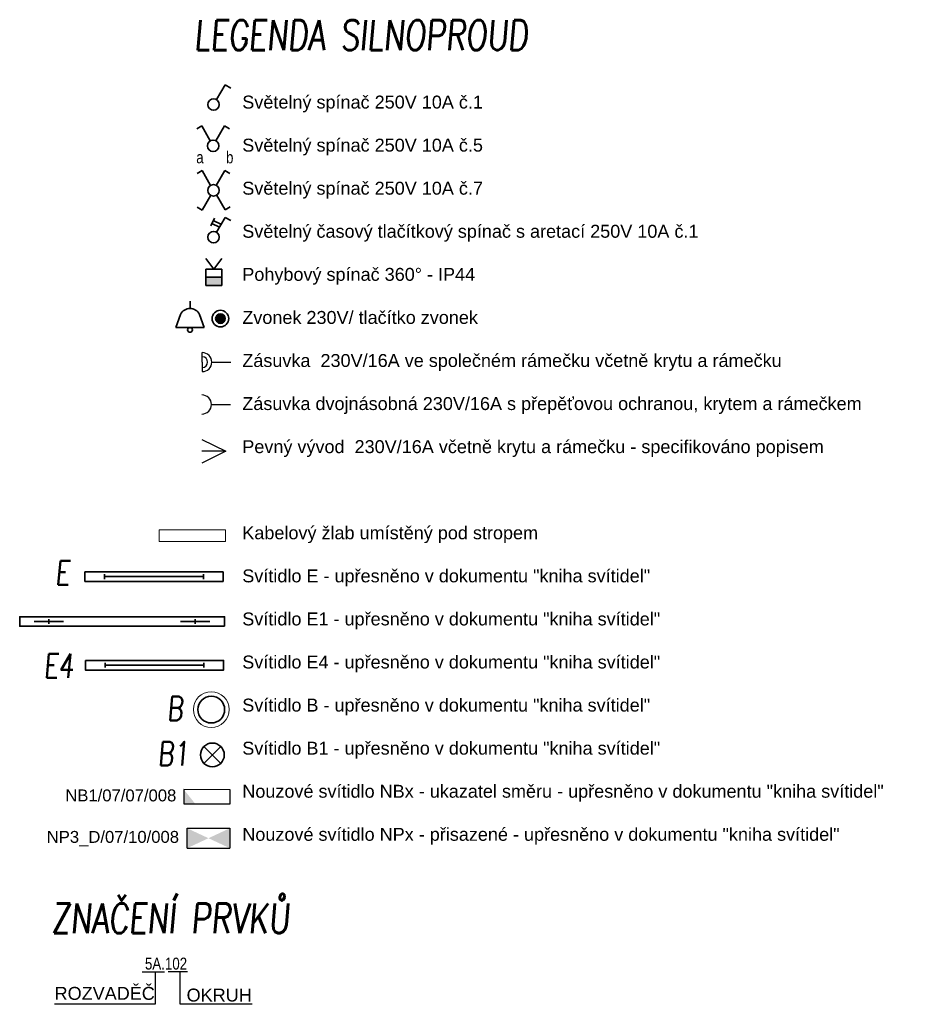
# Model space of a CAD drawing. Header units: millimetres. Extents: x 373037 to 693665, y 214892 to 273272.
# Tile 36 of 56: x 545186 to 552664, y 253011 to 261275. Entities that reach past the tile are written whole.
import ezdxf
from ezdxf.enums import TextEntityAlignment as Align

# ---------------------------------------------------------------- set-up
doc = ezdxf.new("R2010")
doc.units = ezdxf.units.MM
doc.header["$LTSCALE"] = 100
doc.layers.get('0').update_dxf_attribs({"linetype": 'CONTINUOUS'})
for name, color, linetype, lineweight in [('2DE_OBL', 91, 'CONTINUOUS', 35), ('2DE_OBL_L1', 91, 'CONTINUOUS', 35), ('CAT_SLN-OSV_POPIS', 7, 'CONTINUOUS', 30), ('CP_DETAL', 33, 'CONTINUOUS', 18), ('E_NOUZOVÉ+PP OSVĚTLENÍ', 60, 'CONTINUOUS', 25), ('E_VYPINACE', 170, 'CONTINUOUS', 35), ('E_ZÁSUVKY POPIS', 111, 'CONTINUOUS', 30), ('E_ZÁSUVKY-DVOJITE', 7, 'CONTINUOUS', 30), ('E_ŽLABY', 40, 'CONTINUOUS', 15), ('JEDNODUCHÁ ZÁSUVKA', 1, 'CONTINUOUS', 200), ('U1 LIGHTING', 10, 'CONTINUOUS', 35)]:
    doc.layers.add(name, color=color, linetype=linetype, lineweight=lineweight)
for name, color, linetype in [('BEZPECNOSTNE SVETLA', 80, 'CONTINUOUS'), ('E_LEGENDA SILNOPROUD', 252, 'CONTINUOUS'), ('GC3_MEP_E_LV_SECURITY LIGHT', 80, 'CONTINUOUS'), ('PIKTOGRAMY', 210, 'CONTINUOUS'), ('PRIPOJKA 230V', 1, 'CONTINUOUS'), ('ŽLAB', 7, 'CONTINUOUS')]:
    doc.layers.add(name, color=color, linetype=linetype)
doc.styles.add('ARIAL', font='arial.ttf')
doc.styles.add('CP_ATTR', font='ROMANS.SHX')
doc.styles.add('CS-ROMANS', font='romans.shx', dxfattribs={"width": 0.75, "oblique": 5})
doc.styles.get("Standard").update_dxf_attribs({"font": 'arial.ttf'})
doc.styles.add('V+P_01_B3_E_FP_001$0$BLOCK', font='romans.shx', dxfattribs={"width": 0.8})

# ---------------------------------------------------------------- blocks, each defined once
blk = doc.blocks.new('*U30')
at = {"color": 0, "linetype": 'ByBlock'}
for p, q in [((24, 249.57), (96, 374.28)), ((96, 374.28), (143.56, 346.82))]:
    blk.add_line(p, q, dxfattribs=at)
blk.add_circle((0, 208), 48, dxfattribs=at)
blk = doc.blocks.new('prepinas-svetel-jednoduchy')
at = {"layer": 'E_VYPINACE', "rotation": 89.99999999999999}
blk.add_blockref('*U30', (208.4, 2.1), dxfattribs=at)
blk = doc.blocks.new('*U26')
at = {"color": 0, "linetype": 'ByBlock'}
for p, q in [((-96, 374.28), (-137.57, 350.28)), ((-24, 249.57), (-96, 374.28)), ((24, 249.57), (96, 374.28)), ((96, 374.28), (137.57, 350.28))]:
    blk.add_line(p, q, dxfattribs=at)
blk.add_circle((0, 208), 48, dxfattribs=at)
blk = doc.blocks.new('prepinac-dvojity-svetelny')
at = {"layer": 'E_VYPINACE'}
blk.add_blockref('*U26', (-0.6, -183.5), dxfattribs=at)
at = {"layer": 'CAT_SLN-OSV_POPIS', "width": 0.8}
for s, p in [('a', (-142.2, -122.5)), ('b', (107.8, -122.5))]:
    blk.add_text(s, height=100, dxfattribs=at).set_placement(p)
blk = doc.blocks.new('*U24')
at = {"color": 0, "linetype": 'ByBlock'}
for p, q in [((24, 249.57), (96, 374.28)), ((96, 374.28), (143.56, 346.82))]:
    blk.add_line(p, q, dxfattribs=at)
blk.add_circle((0, 208), 48, dxfattribs=at)
blk = doc.blocks.new('tlacitko_prepinac_svetla')
at = {"layer": 'E_VYPINACE'}
for points in [[(16874.9, 8774.2), (16939.8, 8743.9)], [(16887.8, 8798.5), (16951.4, 8768.8)], [(16929.6, 8722), (16959.8, 8786.7)]]:
    blk.add_lwpolyline(points, dxfattribs=at)
at = {"layer": 'E_VYPINACE', "rotation": 180}
blk.add_blockref('*U24', (16936.8, 9090.4), dxfattribs=at)
blk = doc.blocks.new('*U32', base_point=(28429, 5840))
at = {"linetype": 'ByBlock'}
blk.add_hatch(color=0, dxfattribs=at).paths.add_polyline_path([(28361.5, 5840), (28496.5, 5840), (28496.5, 5772.5), (28361.5, 5772.5)])
at = {"color": 0, "linetype": 'ByBlock'}
for p, q in [((28429, 5907.5), (28361.5, 5997.5)), ((28429, 5907.5), (28496.5, 5997.5)), ((28361.5, 5907.5), (28496.5, 5907.5)), ((28361.5, 5772.5), (28361.5, 5907.5)), ((28496.5, 5907.5), (28496.5, 5772.5)), ((28361.5, 5840), (28496.5, 5840)), ((28496.5, 5772.5), (28361.5, 5772.5))]:
    blk.add_line(p, q, dxfattribs=at)
blk = doc.blocks.new('pohybove-cidlo-svetla')
at = {"layer": 'E_VYPINACE', "rotation": 180}
blk.add_blockref('*U32', (-0.8, 30.1), dxfattribs=at)
blk = doc.blocks.new('A$C3423193F')
at = {"color": 1, "linetype": 'ByBlock'}
for p, q in [((80, 240), (0, 240)), ((80, 240), (160, 240)), ((80, 160), (80, 0))]:
    blk.add_line(p, q, dxfattribs=at)
for radius in [80, 45.2]:
    blk.add_arc((80, 240), radius, 180, 0, dxfattribs=at)
blk = doc.blocks.new('*U28', base_point=(57391, -22719.4))
at = {"lineweight": 30, "ltscale": 0.1}
for p, q in [((57291, -22519.4), (57391, -22719.4)), ((57391, -22719.4), (57391, -22519.4)), ((57391, -22719.4), (57491, -22519.4))]:
    blk.add_line(p, q, dxfattribs=at)
blk = doc.blocks.new('pripojka 230V')
at = {"layer": 'PRIPOJKA 230V', "color": 1, "xscale": -1}
blk.add_blockref('*U28', (-0.1, -2, -40), dxfattribs=at)
blk = doc.blocks.new('zasuvka_jednoducha')
at = {"color": 1, "lineweight": 30}
blk.add_line((19281.2, 12983.4), (19281.2, 13143.4), dxfattribs=at)
blk.add_arc((19281.2, 12903.4), 80, 0, 180, dxfattribs=at)
blk = doc.blocks.new('svetelný křížový spínač')
at = {"layer": 'E_VYPINACE', "linetype": 'ByBlock'}
for p, q in [((30.6, 344.4), (-11, 320.4)), ((102.6, 219.7), (30.6, 344.4)), ((150.6, 219.7), (222.6, 344.4)), ((222.6, 344.4), (264.1, 320.4)), ((103.5, 137.8), (31.5, 13.1)), ((152.6, 140.6), (224.6, 15.9)), ((31.5, 13.1), (-10.1, 37.1)), ((224.6, 15.9), (266.2, 39.9))]:
    blk.add_line(p, q, dxfattribs=at)
blk.add_circle((126.6, 178.1), 48, dxfattribs=at)
blk = doc.blocks.new('2DELLI009_CZ')
for p, q in [((-0.5, 0.1), (-0.5, -0.1)), ((0.5, 0.1), (0.5, -0.1)), ((-0.5, 0), (0.5, 0))]:
    blk.add_line(p, q)
blk.add_lwpolyline([(-0.7, 0.2), (0.7, 0.2), (0.7, -0.2), (-0.7, -0.2)], close=True)
at = {"linetype": 'ByBlock', "style": 'CP_ATTR', "flags": 9}
for tag, p in [('NAME', (-0.0919, -0.0183)), ('NUMBER', (-0.0919, -0.0185)), ('CHARACTER', (-0.0919, -0.0184)), ('PRODUCT-TYPE', (-0.0919, -0.0186)), ('ORDER-NO', (-0.0919, -0.0187)), ('OTHER', (-0.0918, -0.0183)), ('PRODUCER', (-0.0917, -0.0183)), ('ARTICLE', (-0.0916, -0.0183)), ('VOLTAGE', (-0.0916, -0.0185)), ('GROUP', (-0.0915, -0.0185)), ('WEIGHT', (-0.0915, -0.0184)), ('POWER', (-0.0915, -0.0187))]:
    blk.add_attdef(tag, text='', height=0.00005, dxfattribs=at).set_placement(p, align=Align.MIDDLE_LEFT)
blk = doc.blocks.new('V+P_01_B3_E_FP_001$0$E-LI-35')
at = {"layer": 'E_NOUZOVÉ+PP OSVĚTLENÍ', "linetype": 'ByBlock'}
for p, q in [((-10.88, -1.92), (10.88, -1.92)), ((-10.88, -12.08), (-10.88, -1.92)), ((10.88, -1.92), (10.88, -12.08)), ((-10.88, -12.08), (10.88, -12.08))]:
    blk.add_line(p, q, dxfattribs=at)
at = {"layer": 'E_NOUZOVÉ+PP OSVĚTLENÍ'}
blk.add_solid([(-10.88, -12.08), (-10.88, -1.92), (10.88, -1.92), (10.88, -12.08)], dxfattribs=at)
at = {"layer": 'E_NOUZOVÉ+PP OSVĚTLENÍ', "style": 'V+P_01_B3_E_FP_001$0$BLOCK', "width": 0.8, "flags": 8}
for tag, p in [('DIVERS.1', (-17.93, -2.11)), ('DIVERS.2', (-16.41, -11.97))]:
    blk.add_attdef(tag, text='', height=7.25, dxfattribs=at).set_placement(p, align=Align.RIGHT)
at = {"layer": 'E_NOUZOVÉ+PP OSVĚTLENÍ', "style": 'V+P_01_B3_E_FP_001$0$BLOCK', "width": 0.8}
for tag, p, height, flags in [('BLOCKNAME', (-6.79, -1.4), 2.54, 3), ('LEISTUNG', (13.35, -11.99), 7.25, 8)]:
    blk.add_attdef(tag, p, '', height=height, dxfattribs=dict(at, flags=flags))
blk.add_attdef('STROMKREIS', text='', height=7.25, dxfattribs=at).set_placement((-11.76, -23.81), align=Align.BOTTOM_CENTER)
blk = doc.blocks.new('*U212')
at = {"layer": 'GC3_MEP_E_LV_SECURITY LIGHT', "xscale": 16.54563019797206, "yscale": 16.54563022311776, "zscale": 16.54563022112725}
blk.add_blockref('V+P_01_B3_E_FP_001$0$E-LI-35', (0, 115.8), dxfattribs=at)
at = {"layer": 'PIKTOGRAMY', "style": 'ARIAL'}
blk.add_attdef('PIKTOGRAM', (161.8, -40.2), '', height=100, dxfattribs=at)
blk = doc.blocks.new('*U213')
at = {"layer": 'GC3_MEP_E_LV_SECURITY LIGHT', "linetype": 'ByBlock'}
for p, q in [((-254.7, 60.9), (-255.3, -59.1)), ((135.3, 59.1), (-254.7, 60.9)), ((134.7, -60.9), (135.3, 59.1)), ((-255.3, -59.1), (134.7, -60.9))]:
    blk.add_line(p, q, dxfattribs=at)
at = {"layer": 'GC3_MEP_E_LV_SECURITY LIGHT'}
blk.add_solid([(-254.7, 60.9), (-255.3, -59.1), (-158.4, -59.5)], dxfattribs=at)
at = {"layer": 'BEZPECNOSTNE SVETLA', "style": 'ARIAL'}
blk.add_attdef('BEZ.SV', (51.6, -53.7), '', height=100, dxfattribs=at)
blk = doc.blocks.new('2DELLI018_CZ')
for p, q in [((-0.5, 0.1), (-0.5, -0.1)), ((0.5, 0.1), (0.5, -0.1)), ((-0.6, 0), (-0.4, 0)), ((0.4, 0), (0.6, 0))]:
    blk.add_line(p, q)
blk.add_lwpolyline([(-0.7, 0.2), (0.7, 0.2), (0.7, -0.2), (-0.7, -0.2)], close=True)
at = {"linetype": 'ByBlock', "style": 'CP_ATTR', "flags": 9}
for tag, p in [('NAME', (-0.0919, -0.0183)), ('NUMBER', (-0.0919, -0.0185)), ('CHARACTER', (-0.0919, -0.0184)), ('PRODUCT-TYPE', (-0.0919, -0.0186)), ('ORDER-NO', (-0.0919, -0.0187)), ('OTHER', (-0.0918, -0.0183)), ('PRODUCER', (-0.0917, -0.0183)), ('ARTICLE', (-0.0916, -0.0183)), ('VOLTAGE', (-0.0916, -0.0185)), ('GROUP', (-0.0915, -0.0185)), ('WEIGHT', (-0.0915, -0.0184)), ('POWER', (-0.0915, -0.0187))]:
    blk.add_attdef(tag, text='', height=0.00005, dxfattribs=at).set_placement(p, align=Align.MIDDLE_LEFT)
blk = doc.blocks.new('E')
at = {"layer": 'U1 LIGHTING', "style": 'CS-ROMANS', "oblique": 5, "width": 0.75}
blk.add_text('E', height=200, dxfattribs=at).set_placement((229479.9, 21708.8))
blk = doc.blocks.new('2DELPH010_CZ')
blk.add_ellipse((0, 0), major_axis=(-0.053, 0.053), ratio=1, start_param=3.926991, end_param=10.210176)
at = {"layer": 'CP_DETAL'}
blk.add_ellipse((0, 0), major_axis=(-0.0707, 0.0707), ratio=1, start_param=3.926991, end_param=10.210176, dxfattribs=at)
at = {"linetype": 'ByBlock', "style": 'CP_ATTR', "flags": 9}
for tag in ['NAME', 'GROUP', 'NUMBER', 'PRODUCER', 'ARTICLE', 'PRODUCT-TYPE', 'ORDER-NO', 'CHARACTER', 'POWER', 'VOLTAGE', 'WEIGHT', 'OTHER']:
    blk.add_attdef(tag, text='', height=0.00000005, dxfattribs=at).set_placement((-0.0001, 0), align=Align.MIDDLE_LEFT)
blk = doc.blocks.new('B')
at = {"layer": 'U1 LIGHTING', "style": 'CS-ROMANS', "oblique": 5, "width": 0.75}
blk.add_text('B', height=200, dxfattribs=at).set_placement((229479.9, 21708.8))
blk = doc.blocks.new('E4')
at = {"layer": 'U1 LIGHTING', "style": 'CS-ROMANS', "oblique": 5, "width": 0.75}
blk.add_text('E4', height=200, dxfattribs=at).set_placement((229479.9, 21708.8))
blk = doc.blocks.new('2DELLI_01_CZ')
for p, q in [((-0.354, 0.354), (0.354, -0.354)), ((-0.354, -0.354), (0.354, 0.354))]:
    blk.add_line(p, q)
blk.add_circle((0, 0), 0.5)
at = {"linetype": 'ByBlock', "style": 'CP_ATTR', "flags": 9}
for tag, p in [('NAME', (-0.092, -0.018)), ('GROUP', (-0.092, -0.018)), ('NUMBER', (-0.092, -0.018)), ('PRODUCER', (-0.092, -0.018)), ('ARTICLE', (-0.092, -0.018)), ('CHARACTER', (-0.092, -0.018)), ('VOLTAGE', (-0.092, -0.019)), ('WEIGHT', (-0.092, -0.018)), ('OTHER', (-0.092, -0.018)), ('PRODUCT-TYPE', (-0.092, -0.019)), ('ORDER-NO', (-0.092, -0.019)), ('POWER', (-0.092, -0.019))]:
    blk.add_attdef(tag, text='', height=0.00005, dxfattribs=at).set_placement(p, align=Align.MIDDLE_LEFT)
blk = doc.blocks.new('B1')
at = {"layer": 'U1 LIGHTING', "style": 'CS-ROMANS', "oblique": 5, "width": 0.75}
blk.add_text('B1', height=200, dxfattribs=at).set_placement((229479.9, 21708.8))
blk = doc.blocks.new('CPEL_3386')
blk.add_hatch(color=256).paths.add_polyline_path([(-0.2, 0, 1), (0.2, 0, 1)])
for radius in [0.35, 0.2]:
    blk.add_circle((0, 0), radius)
at = {"linetype": 'ByBlock', "style": 'CP_ATTR', "flags": 9}
for tag, p in [('NAME', (-0.092, -0.018)), ('GROUP', (-0.092, -0.018)), ('NUMBER', (-0.092, -0.018)), ('PRODUCER', (-0.092, -0.018)), ('ARTICLE', (-0.092, -0.018)), ('CHARACTER', (-0.092, -0.018)), ('VOLTAGE', (-0.092, -0.019)), ('WEIGHT', (-0.092, -0.018)), ('OTHER', (-0.092, -0.018)), ('PRODUCT-TYPE', (-0.092, -0.019)), ('ORDER-NO', (-0.092, -0.019)), ('POWER', (-0.092, -0.019))]:
    blk.add_attdef(tag, text='', height=0.00005, dxfattribs=at).set_placement(p, align=Align.MIDDLE_LEFT)
blk = doc.blocks.new('CPEL_1003')
for p, q in [((0, 0), (0, -0.3)), ((-0.4, -0.55), (-0.6, -1.1)), ((0.4, -0.55), (0.6, -1.1)), ((-0.6, -1.1), (0.6, -1.1))]:
    blk.add_line(p, q)
blk.add_circle((0, -1.2), 0.1)
blk.add_arc((0, -0.745), 0.445, 25.9892, 154.0108)
at = {"linetype": 'ByBlock', "style": 'CP_ATTR', "flags": 9}
for tag, p in [('NAME', (-0.092, -0.018)), ('GROUP', (-0.092, -0.018)), ('NUMBER', (-0.092, -0.018)), ('PRODUCER', (-0.092, -0.018)), ('ARTICLE', (-0.092, -0.018)), ('CHARACTER', (-0.092, -0.018)), ('VOLTAGE', (-0.092, -0.019)), ('WEIGHT', (-0.092, -0.018)), ('OTHER', (-0.092, -0.018)), ('PRODUCT-TYPE', (-0.092, -0.019)), ('ORDER-NO', (-0.092, -0.019)), ('POWER', (-0.092, -0.019))]:
    blk.add_attdef(tag, text='', height=0.00005, dxfattribs=at).set_placement(p, align=Align.MIDDLE_LEFT)
blk = doc.blocks.new('*U214')
for p, q in [((0, -50), (0, 50)), ((0, 50), (556.3, 50)), ((556.3, 50), (556.3, -50)), ((556.3, -50), (0, -50))]:
    blk.add_line(p, q)
at = {"style": 'CP_ATTR', "flags": 9}
for tag in ['NAME', 'PRODUCER', 'PRODUCT-TYPE', 'ARTICLE', 'FLOW', 'NUMBER', 'SYSTEM', 'FORM', 'SIZE', 'OTHER']:
    blk.add_attdef(tag, (0, 0), '', height=0.0001, dxfattribs=at)

msp = doc.modelspace()

# ---------------------------------------------------------------- linework, layer by layer
at = {"layer": 'E_LEGENDA SILNOPROUD'}
for points in [[(546322.8, 253282.3), (546322.8, 253011.5), (545477.7, 253011.5)], [(546214.4, 253285), (546402, 253285)], [(546433.7, 253287.3), (546593.8, 253287.3)], [(546529.3, 253287.3), (546529.3, 253014.2), (547137, 253014.2)]]:
    msp.add_lwpolyline(points, dxfattribs=at)

# ---------------------------------------------------------------- block references
at = {"layer": '2DE_OBL', "xscale": 1228.571428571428, "yscale": 200, "zscale": 1000, "rotation": 180}
msp.add_blockref('2DELLI018_CZ', (546045.6, 256224.3), dxfattribs=at)
at = {"layer": '2DE_OBL'}
for name, p, xscale, yscale, zscale in [('2DELPH010_CZ', (546794.2, 255485.1), 1500, 1500, 252.5252525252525), ('2DELLI_01_CZ', (546803.2, 255104.2), 200, 200, 100)]:
    msp.add_blockref(name, p, dxfattribs=dict(at, xscale=xscale, yscale=yscale, zscale=zscale))
at = {"layer": '2DE_OBL_L1', "xscale": 828.5714285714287, "yscale": 200, "zscale": 1000}
for p in [(546313.3, 256600.7), (546317.8, 255857)]:
    msp.add_blockref('2DELLI009_CZ', p, dxfattribs=at)
at = {"layer": 'E_NOUZOVÉ+PP OSVĚTLENÍ'}
ref = msp.add_blockref('*U213', (546818.3, 254753.6), dxfattribs=at)
ref.add_attrib('BEZ.SV', 'NB1/07/07/008', (545568.7, 254714.6), dxfattribs={"layer": 'BEZPECNOSTNE SVETLA', "height": 100, "style": 'ARIAL'})
ref = msp.add_blockref('*U212', (546770.8, 254405.4), dxfattribs=at)
ref.add_attrib('PIKTOGRAM', 'NP3_D/07/10/008', (545412.8, 254366.5), dxfattribs={"layer": 'PIKTOGRAMY', "height": 100, "style": 'ARIAL'})
at = {"layer": 'E_VYPINACE'}
for name, p, rotation in [('prepinas-svetel-jednoduchy', (546811.5, 260562.5), 270), ('tlacitko_prepinac_svetla', (563750.5, 268332), 180), ('pohybove-cidlo-svetla', (546814.4, 259142.8), 180)]:
    msp.add_blockref(name, p, dxfattribs=dict(at, rotation=rotation))
for name, p in [('prepinac-dvojity-svetelny', (546810.3, 260191.8)), ('svetelný křížový spínač', (546685.9, 259664.2))]:
    msp.add_blockref(name, p, dxfattribs=at)
at = {"layer": 'E_VYPINACE', "xscale": 200, "yscale": 200, "zscale": 200}
for name, p in [('CPEL_1003', (546615.7, 258911.3)), ('CPEL_3386', (546870.9, 258766))]:
    msp.add_blockref(name, p, dxfattribs=at)
at = {"layer": 'E_ZÁSUVKY-DVOJITE', "rotation": 90}
msp.add_blockref('A$C3423193F', (546958.6, 258320.9), dxfattribs=at)
at = {"layer": 'E_ŽLABY', "rotation": 180}
msp.add_blockref('*U214', (546912.4, 256944.5), dxfattribs=at)
at = {"layer": 'E_ŽLABY'}
for name, p in [('E4', (315907.8, 234042.8)), ('B', (316942.1, 233685.2)), ('B1', (316864.2, 233306.5))]:
    msp.add_blockref(name, p, dxfattribs=at)
at = {"layer": 'JEDNODUCHÁ ZÁSUVKA', "color": 1, "rotation": 270}
msp.add_blockref('zasuvka_jednoducha', (533812.4, 277326.5), dxfattribs=at)
at = {"layer": 'U1 LIGHTING'}
msp.add_blockref('E', (316004.4, 234823.9), dxfattribs=at)
at = {"layer": 'ŽLAB', "rotation": 90}
msp.add_blockref('pripojka 230V', (546914.1, 257652.8), dxfattribs=at)

# ---------------------------------------------------------------- texts
at = {"layer": 'E_LEGENDA SILNOPROUD', "style": 'CS-ROMANS', "oblique": 5, "width": 0.75}
for s, p in [('LEGENDA SILNOPROUD', (546648.4, 261020.3)), ('ZNAČENÍ PRVKŮ', (545450.3, 253607.7))]:
    msp.add_text(s, height=250, dxfattribs=at).set_placement(p)
at = {"layer": 'E_LEGENDA SILNOPROUD', "attachment_point": 1}
for s, insert, char_height in [('Světelný spínač 250V 10A č.1\\P\\PSvětelný spínač 250V 10A č.5\\P\\PSvětelný spínač 250V 10A č.7\\P\\PSvětelný časový tlačítkový spínač s aretací 250V 10A č.1\\P\\PPohybový spínač 360° - IP44\\P\\PZvonek 230V/ tlačítko zvonek\\P\\PZásuvka  230V/16A ve společném rámečku včetně krytu a rámečku\\P\\PZásuvka dvojnásobná 230V/16A s přepěťovou ochranou, krytem a rámečkem\\P\\PPevný vývod  230V/16A včetně krytu a rámečku - specifikováno popisem\\P\\P \\P\\PKabelový žlab umístěný pod stropem \\P\\PSvítidlo E - upřesněno v dokumentu "kniha svítidel"\\P\\PSvítidlo E1 - upřesněno v dokumentu "kniha svítidel"\\P\\PSvítidlo E4 - upřesněno v dokumentu "kniha svítidel"\\P\\PSvítidlo B - upřesněno v dokumentu "kniha svítidel"\\P\\PSvítidlo B1 - upřesněno v dokumentu "kniha svítidel"\\P\\PNouzové svítidlo NBx - ukazatel směru - upřesněno v dokumentu "kniha svítidel"\\P\\PNouzové svítidlo NPx - přisazené - upřesněno v dokumentu "kniha svítidel"', (547054.7, 260637.6), 108.425), ('ROZVADĚČ', (545478.8, 253157.6), 108.42), ('OKRUH', (546587.1, 253143.3), 108.42)]:
    msp.add_mtext_dynamic_manual_height_columns(s, width=9809.654, gutter_width=12.5, heights=[0], dxfattribs=dict(at, insert=insert, char_height=char_height))
at = {"layer": 'E_ZÁSUVKY POPIS', "width": 0.8}
msp.add_text(' 5A.102', height=100, dxfattribs=at).set_placement((546206.2, 253303))

doc.saveas('drawing.dxf')
